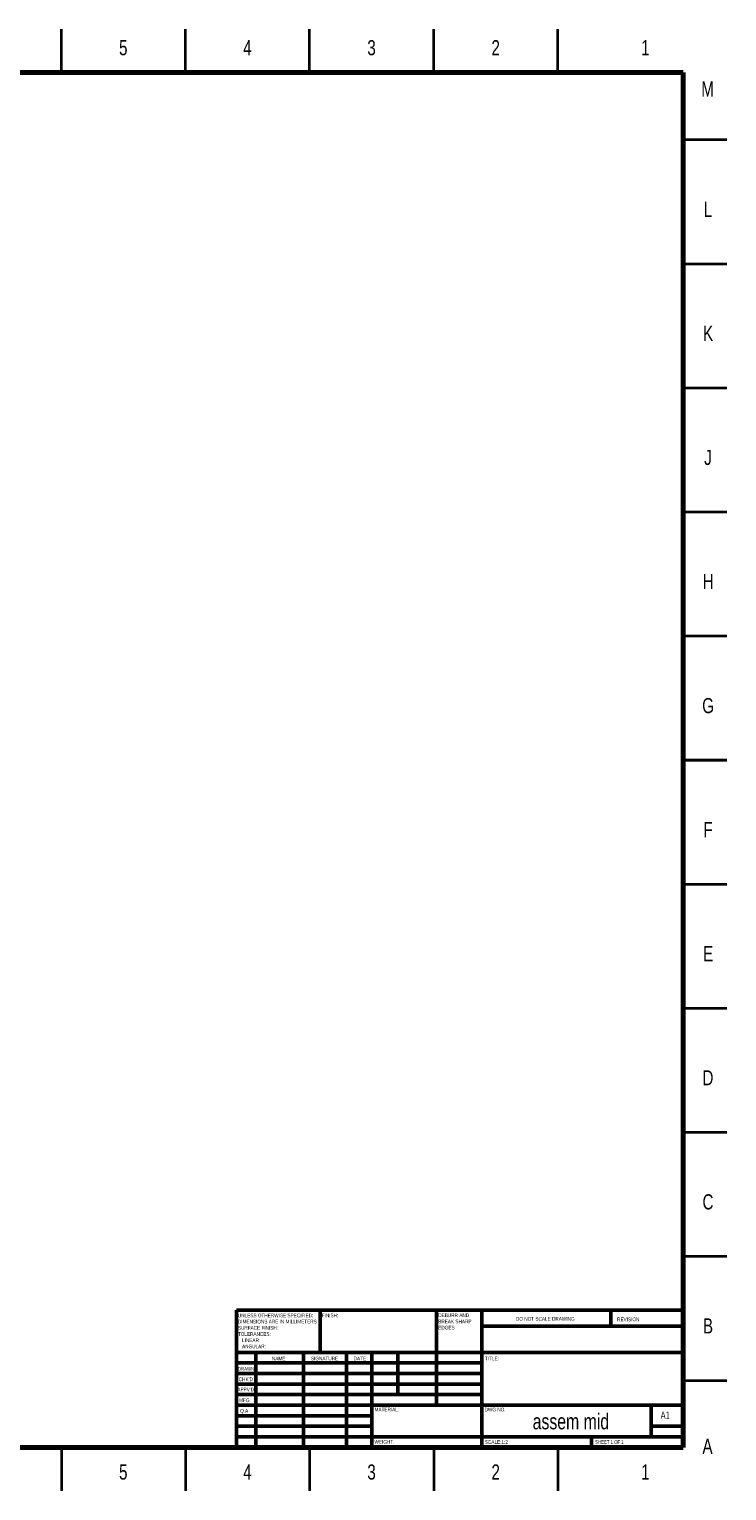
# Model space of a CAD drawing. Header units: millimetres. Extents: x 2 to 838, y 2 to 592.
# Tile 9 of 9: x 558 to 838, y 2 to 592. Entities that reach past the tile are written whole.
import ezdxf

# ---------------------------------------------------------------- set-up
doc = ezdxf.new("R2010")
doc.units = ezdxf.units.MM
doc.styles.add('SLDTEXTSTYLE0', font='TXT', dxfattribs={"width": 0.75})
doc.styles.add('SLDTEXTSTYLE1', font='TXT', dxfattribs={"width": 0.686449})
doc.styles.add('SLDTEXTSTYLE2', font='TXT', dxfattribs={"width": 0.6875})

msp = doc.modelspace()

# ---------------------------------------------------------------- linework, layer by layer
at = {"color": 7, "linetype": 'Continuous', "lineweight": 35}
for p, q in [((570.5, 574), (570.5, 591.5)), ((620.5, 574), (620.5, 591.5)), ((670.5, 574), (670.5, 591.5)), ((720.5, 574), (720.5, 591.5)), ((770.5, 574), (770.5, 591.5)), ((821, 547), (838.5, 547)), ((821, 497), (838.5, 497)), ((821, 447), (838.5, 447)), ((821, 397), (838.5, 397)), ((821, 347), (838.5, 347)), ((838.5, 297), (821, 297)), ((821, 297), (838.5, 297)), ((821, 247), (838.5, 247)), ((821, 197), (838.5, 197)), ((821, 147), (838.5, 147)), ((821, 97), (838.5, 97)), ((821, 47), (838.5, 47)), ((570.5, 20), (570.5, 2.5)), ((620.5, 20), (620.5, 2.5)), ((670.5, 20), (670.5, 2.5)), ((720.5, 20), (720.5, 2.5)), ((770.5, 20), (770.5, 2.5))]:
    msp.add_line(p, q, dxfattribs=at)
at = {"color": 7, "linetype": 'Continuous', "lineweight": 70}
for p, q in [((20, 574), (821, 574)), ((821, 574), (821, 20)), ((821, 20), (20, 20))]:
    msp.add_line(p, q, dxfattribs=at)
at = {"color": 7, "linetype": 'Continuous', "lineweight": 50}
for p, q in [((641, 75.25), (821, 75.25)), ((641, 75.25), (641, 20)), ((674.8, 58.25), (674.8, 75.25)), ((721.6, 75.25), (721.6, 37)), ((739.8, 75.25), (739.8, 20)), ((791.8, 68.88), (791.8, 75.25)), ((821, 68.88), (739.8, 68.88)), ((821, 58.25), (641, 58.25)), ((739.8, 54), (641, 54)), ((648.8, 58.25), (648.8, 20)), ((667.99, 58.25), (667.99, 20)), ((685.4, 58.25), (685.4, 20)), ((695.6, 20), (695.6, 58.25)), ((706, 41.25), (706, 58.25)), ((739.8, 49.75), (641, 49.75)), ((739.8, 45.5), (641, 45.5)), ((739.8, 41.25), (641, 41.25)), ((695.6, 37), (641, 37)), ((695.6, 37), (821, 37)), ((808, 24.25), (808, 37)), ((695.6, 32.75), (641, 32.75)), ((695.6, 28.5), (641, 28.5)), ((641, 24.25), (821, 24.25)), ((784, 20), (784, 24.25)), ((821, 28.5), (808, 28.5))]:
    msp.add_line(p, q, dxfattribs=at)

# ---------------------------------------------------------------- texts
at = {"color": 7, "linetype": 'Continuous', "lineweight": 0}
for s, insert, char_height, attachment_point, style in [('5', (595.44, 587.11), 6.1, 2, 'SLDTEXTSTYLE0'), ('4', (645.44, 587.11), 6.1, 2, 'SLDTEXTSTYLE0'), ('3', (695.44, 587.11), 6.1, 2, 'SLDTEXTSTYLE0'), ('2', (745.44, 587.11), 6.1, 2, 'SLDTEXTSTYLE0'), ('1', (805.69, 587.11), 6.1, 2, 'SLDTEXTSTYLE0'), ('M', (830.79, 570.48), 6.1, 2, 'SLDTEXTSTYLE0'), ('L', (830.93, 521.98), 6.1, 2, 'SLDTEXTSTYLE0'), ('K', (830.98, 471.98), 6.1, 2, 'SLDTEXTSTYLE0'), ('J', (830.94, 421.98), 6.1, 2, 'SLDTEXTSTYLE0'), ('H', (830.99, 371.98), 6.1, 2, 'SLDTEXTSTYLE0'), ('G', (830.98, 321.98), 6.1, 2, 'SLDTEXTSTYLE0'), ('F', (830.94, 271.98), 6.1, 2, 'SLDTEXTSTYLE0'), ('E', (831.01, 221.98), 6.1, 2, 'SLDTEXTSTYLE0'), ('D', (830.93, 171.98), 6.1, 2, 'SLDTEXTSTYLE0'), ('C', (830.94, 121.98), 6.1, 2, 'SLDTEXTSTYLE0'), ('UNLESS OTHERWISE SPECIFIED:', (641.59, 73.92), 1.5, 1, 'SLDTEXTSTYLE0'), ('DIMENSIONS ARE IN MILLIMETERS', (641.59, 71.42), 1.5, 1, 'SLDTEXTSTYLE0'), ('FINISH:', (675.37, 73.92), 1.5, 1, 'SLDTEXTSTYLE0'), ('DEBURR AND', (722.31, 74), 1.5, 1, 'SLDTEXTSTYLE0'), ('BREAK SHARP', (722.31, 71.5), 1.5, 1, 'SLDTEXTSTYLE0'), ('DO NOT SCALE DRAWING', (753.61, 72.53), 1.5, 1, 'SLDTEXTSTYLE0'), ('REVISION', (794.33, 72.33), 1.5, 1, 'SLDTEXTSTYLE0'), ('B', (830.95, 71.98), 6.1, 2, 'SLDTEXTSTYLE0'), ('TOLERANCES:', (641.59, 66.42), 1.5, 1, 'SLDTEXTSTYLE0'), ('SURFACE FINISH:', (641.59, 68.92), 1.5, 1, 'SLDTEXTSTYLE0'), ('EDGES', (722.31, 69), 1.5, 1, 'SLDTEXTSTYLE0'), ('ANGULAR:', (643.28, 61.42), 1.5, 1, 'SLDTEXTSTYLE0'), ('LINEAR:', (643.28, 63.92), 1.5, 1, 'SLDTEXTSTYLE0'), ('NAME', (655.32, 56.5), 1.5, 1, 'SLDTEXTSTYLE0'), ('SIGNATURE', (671.03, 56.56), 1.5, 1, 'SLDTEXTSTYLE0'), ('DATE', (688.21, 56.58), 1.5, 1, 'SLDTEXTSTYLE0'), ('TITLE:', (741.09, 56.58), 1.5, 1, 'SLDTEXTSTYLE0'), ('DRAWN', (641.64, 52.38), 1.5, 1, 'SLDTEXTSTYLE1'), ("CHK'D", (641.94, 48.16), 1.5, 1, 'SLDTEXTSTYLE0'), ("APPV'D", (641.4, 44.07), 1.5, 1, 'SLDTEXTSTYLE0'), ('MFG', (642.12, 39.72), 1.5, 1, 'SLDTEXTSTYLE0'), ('Q.A', (642.51, 35.5), 1.5, 1, 'SLDTEXTSTYLE0'), ('MATERIAL:', (696.65, 35.99), 1.5, 1, 'SLDTEXTSTYLE0'), ('DWG NO.', (740.95, 35.99), 1.5, 1, 'SLDTEXTSTYLE0'), ('assem mid', (775.72, 33.61), 6.35, 2, 'SLDTEXTSTYLE0'), ('A1', (811.87, 34.41), 2.91, 1, 'SLDTEXTSTYLE0'), ('WEIGHT:', (696.62, 22.95), 1.499, 1, 'SLDTEXTSTYLE0'), ('SCALE:1:2', (741.07, 22.9), 1.5, 1, 'SLDTEXTSTYLE0'), ('SHEET 1 OF 1', (785.48, 22.9), 1.5, 1, 'SLDTEXTSTYLE2'), ('A', (830.76, 23.48), 6.1, 2, 'SLDTEXTSTYLE0'), ('5', (595.44, 13.11), 6.1, 2, 'SLDTEXTSTYLE0'), ('4', (645.44, 13.11), 6.1, 2, 'SLDTEXTSTYLE0'), ('3', (695.44, 13.11), 6.1, 2, 'SLDTEXTSTYLE0'), ('2', (745.44, 13.11), 6.1, 2, 'SLDTEXTSTYLE0'), ('1', (805.69, 13.11), 6.1, 2, 'SLDTEXTSTYLE0')]:
    msp.add_mtext(s, dxfattribs=dict(at, insert=insert, char_height=char_height, attachment_point=attachment_point, style=style))

doc.saveas('drawing.dxf')
